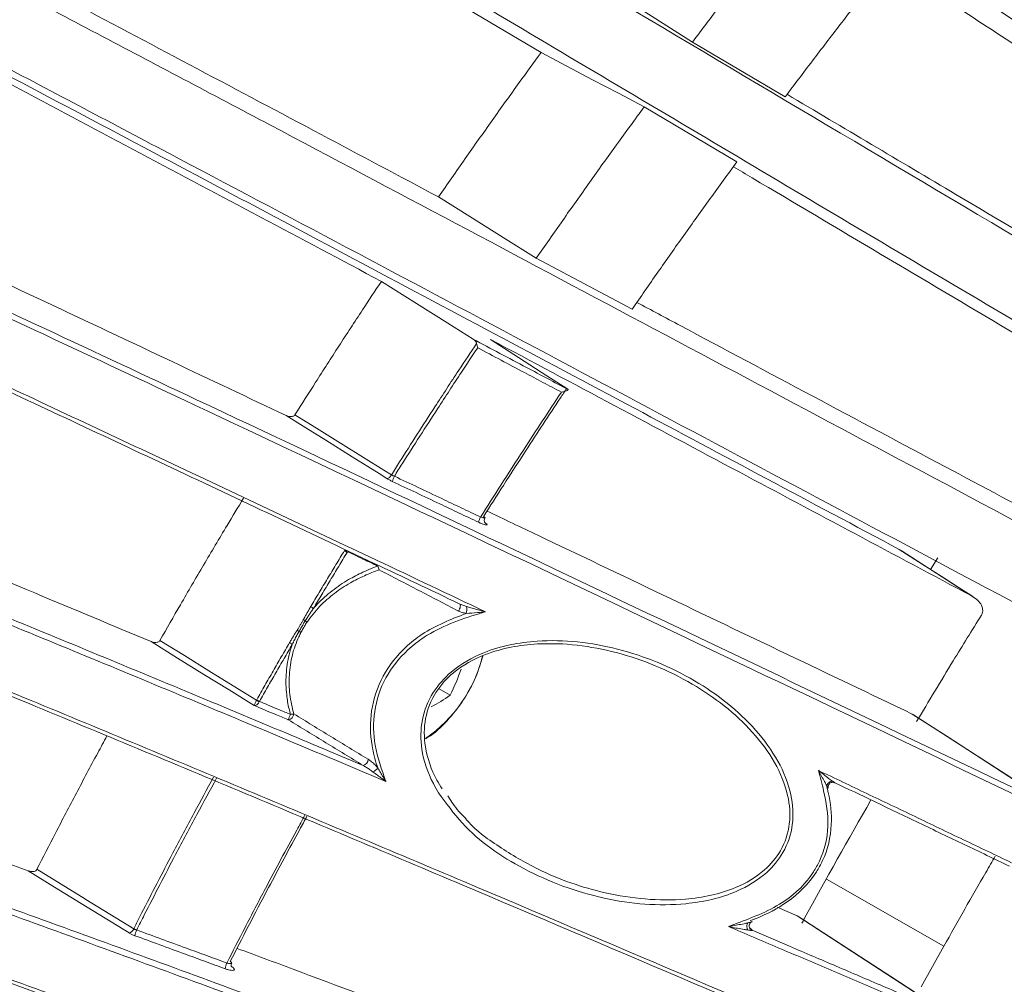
# Model space of a CAD drawing. Header units: millimetres. Extents: x 0 to 1118, y 0 to 864.
# Tile 64 of 256: x 346 to 356, y 162 to 172. Entities that reach past the tile are written whole.
import ezdxf

# ---------------------------------------------------------------- set-up
doc = ezdxf.new("R2010")
doc.units = ezdxf.units.MM

msp = doc.modelspace()

# ---------------------------------------------------------------- linework, layer by layer
at = {"color": 7, "linetype": 'Continuous', "lineweight": 15}
for p, q in [((353.689, 171.319), (352.733, 171.886)), ((352.235, 171.217), (353.192, 170.649)), ((352.11, 169.128), (351.12, 169.654)), ((354.869, 166.649), (354.887, 166.636)), ((355.636, 166.158), (354.888, 166.638)), ((355.192, 166.443), (355.266, 166.563)), ((350.232, 165.146), (350.119, 165.211)), ((355.002, 164.951), (355.014, 164.943)), ((349.485, 164.395), (349.478, 164.415)), ((350.257, 164.03), (350.209, 164.107)), ((353.814, 162.868), (353.607, 162.957)), ((353.814, 162.868), (353.83, 162.858)), ((355.328, 162.554), (355.096, 162.134))]:
    msp.add_line(p, q, dxfattribs=at)
at = {"color": 9, "linetype": 'Continuous', "lineweight": 15}
msp.add_line((355.328, 162.554), (354.118, 163.247), dxfattribs=at)
at = {"color": 7, "linetype": 'Continuous', "lineweight": 15, "flags": 128}
for points in [[(351.723, 172.525), (352.051, 172.318), (352.392, 172.102), (352.733, 171.886)], [(352.235, 171.217), (351.969, 171.357), (351.702, 171.497), (351.436, 171.637), (351.17, 171.777)], [(350.113, 170.288), (350.435, 170.085), (350.778, 169.869), (351.12, 169.654)], [(350.471, 168.82), (350.207, 168.986), (349.885, 169.188), (349.522, 169.416)], [(351.435, 168.311), (351.231, 168.442), (350.939, 168.63), (350.647, 168.817)], [(349.577, 167.383), (349.498, 167.432), (349.222, 167.604), (348.947, 167.776), (348.743, 167.904), (348.538, 168.031)], [(348.63, 168.039), (348.879, 167.884), (349.128, 167.729), (349.337, 167.598), (349.546, 167.468), (349.625, 167.418)], [(355.617, 166.169), (355.477, 166.259), (355.338, 166.348), (355.104, 166.499), (354.869, 166.649)], [(350.326, 166.089), (350.332, 166.085), (350.336, 166.078), (350.338, 166.069), (350.337, 166.059), (350.335, 166.047), (350.33, 166.036), (350.324, 166.024), (350.317, 166.014)], [(348.21, 165.038), (347.95, 165.199), (347.69, 165.36), (347.417, 165.529), (347.144, 165.698)], [(347.236, 165.71), (347.488, 165.554), (347.74, 165.397), (347.992, 165.241), (348.232, 165.093)], [(356.426, 164.03), (356.07, 164.261), (355.714, 164.491), (355.358, 164.721), (355.002, 164.951)], [(356.432, 164.028), (355.971, 164.326), (355.015, 164.944)], [(346.918, 162.691), (346.67, 162.843), (346.423, 162.996), (346.149, 163.164), (345.875, 163.332)], [(345.966, 163.348), (346.216, 163.194), (346.466, 163.041), (346.47, 163.038), (346.717, 162.886), (346.965, 162.734)], [(355.232, 161.945), (354.878, 162.176), (354.523, 162.407), (354.168, 162.638), (353.814, 162.868)], [(355.24, 161.943), (354.78, 162.242), (353.831, 162.859)]]:
    msp.add_lwpolyline(points, dxfattribs=at)
at = {"color": 7, "linetype": 'Continuous', "lineweight": 15}
for centre, radius, start, end in [((349.574, 167.437), 0.0547, 273.1671, 339.6934), ((349.824, 167.31), 0.192, 150.4222, 167.8424), ((350.729, 166.882), 0.21, 150.7263, 166.6753), ((349.294, 166.836), 0.251, 232.5219, 240.1287), ((349.259, 166.838), 0.229, 239.6047, 247.8124), ((348.851, 166.235), 0.679, 17.4816, 20.9794), ((348.935, 166.245), 0.234, 232.7287, 240.879), ((350.304, 166.032), 0.101, 334.9323, 16.3014), ((348.851, 166.11), 0.229, 234.1608, 239.8702), ((348.609, 165.726), 0.225, 49.8785, 55.775), ((348.779, 165.973), 0.201, 231.1194, 237.6428), ((348.575, 165.623), 0.205, 55.4324, 61.7695), ((348.71, 165.867), 0.225, 232.8669, 241.3615), ((348.228, 166.149), 2.241, 333.4074, 340.8166), ((348.373, 165.335), 0.28, 239.7916, 246.5285), ((348.361, 165.267), 0.211, 233.0948, 242.1317), ((349.229, 166.538), 1.716, 298.0387, 305.7713), ((348.548, 164.958), 0.0693, 282.7595, 355.3115), ((348.803, 164.838), 0.245, 153.7427, 167.8494), ((348.622, 164.801), 0.15, 91.8535, 104.9373), ((349.317, 164.488), 0.0697, 283.0144, 356.2687), ((349.334, 164.516), 0.193, 302.0808, 321.0846), ((346.904, 162.753), 0.0638, 282.4739, 341.9263), ((347.263, 162.607), 0.291, 156.7397, 168.9776), ((348.234, 162.251), 0.334, 157.0056, 167.6617)]:
    msp.add_arc(centre, radius, start, end, dxfattribs=at)
at = {"color": 9, "linetype": 'Continuous', "lineweight": 15}
msp.add_arc((349.136, 165.913), 1.478, 304.6596, 345.6729, dxfattribs=at)
at = {"color": 7, "linetype": 'Continuous', "lineweight": 15}
for points, knots in [([(366.721, 167.577), (366.248, 167.932), (365.3, 168.643), (363.38, 170.066), (360.968, 171.838), (358.065, 173.957), (356.139, 175.366), (355.176, 176.071)], [0, 0, 0, 0, 0.125481, 0.251115, 0.502075, 0.751039, 1, 1, 1, 1]), ([(351.847, 175.79), (353.028, 175.009), (355.391, 173.446), (358.944, 171.108), (361.89, 169.164), (364.226, 167.615), (365.381, 166.843), (365.959, 166.456)], [0, 0, 0, 0, 0.251031, 0.502022, 0.750741, 0.875289, 1, 1, 1, 1]), ([(365.551, 165.829), (364.935, 166.24), (363.703, 167.063), (361.209, 168.715), (358.086, 170.772), (354.341, 173.236), (351.869, 174.873), (350.633, 175.691)], [0, 0, 0, 0, 0.125506, 0.251237, 0.502203, 0.751053, 1, 1, 1, 1]), ([(346.83, 175.36), (347.57, 174.919), (349.052, 174.038), (352.049, 172.258), (355.816, 170.025), (359.588, 167.789), (362.596, 166.003), (364.086, 165.118), (364.831, 164.674)], [0, 0, 0, 0, 0.124633, 0.249464, 0.499796, 0.749703, 0.874753, 1, 1, 1, 1]), ([(364.447, 164.03), (363.759, 164.439), (362.38, 165.259), (359.593, 166.913), (356.613, 168.679), (353.45, 170.554), (350.81, 172.121), (348.176, 173.685), (346.441, 174.718), (345.572, 175.235)], [0, 0, 0, 0, 0.110162, 0.220542, 0.441785, 0.581092, 0.720433, 0.86007, 1, 1, 1, 1]), ([(341.36, 174.711), (341.929, 174.415), (343.069, 173.822), (344.818, 172.906), (346.585, 171.975), (349.05, 170.673), (352.215, 168.992), (356.074, 166.937), (359.29, 165.223), (361.858, 163.859), (363.135, 163.184), (363.774, 162.847)], [0, 0, 0, 0, 0.078686, 0.15762, 0.237084, 0.316658, 0.48739, 0.658338, 0.829041, 0.914467, 1, 1, 1, 1]), ([(340.037, 174.5), (340.205, 174.413), (341.339, 173.823), (343.447, 172.715), (346.351, 171.181), (349.237, 169.65), (352.078, 168.137), (353.958, 167.135), (354.869, 166.649)], [0, 0, 0, 0, 0.034923, 0.236571, 0.429597, 0.623058, 0.817112, 1, 1, 1, 1]), ([(363.416, 162.189), (362.705, 162.565), (361.282, 163.317), (358.414, 164.843), (355.025, 166.649), (351.121, 168.728), (348.041, 170.362), (345.584, 171.659), (343.742, 172.627), (341.91, 173.585), (340.715, 174.204), (340.117, 174.514)], [0, 0, 0, 0, 0.0913084, 0.1827878, 0.3660622, 0.5233231, 0.680743, 0.7601147, 0.8396087, 0.9196528, 1, 1, 1, 1]), ([(347.305, 174.071), (347.376, 174.029), (347.857, 173.743), (348.742, 173.217), (349.96, 172.495), (350.766, 172.016), (351.17, 171.777)], [0, 0, 0, 0, 0.055412, 0.37557, 0.687759, 1, 1, 1, 1]), ([(356.359, 163.977), (354.897, 164.675), (351.974, 166.071), (348.013, 167.947), (344.486, 169.594), (341.963, 170.75), (340.026, 171.62), (338.665, 172.222), (337.329, 172.803), (336.477, 173.161), (336.05, 173.341)], [0, 0, 0, 0, 0.2115026, 0.423133, 0.5736118, 0.7247467, 0.7936845, 0.8628058, 0.9312333, 1, 1, 1, 1]), ([(336.053, 173.402), (336.476, 173.224), (337.322, 172.868), (338.656, 172.289), (340.025, 171.684), (341.967, 170.812), (344.497, 169.653), (348.026, 168.006), (351.993, 166.126), (354.918, 164.729), (356.381, 164.03)], [0, 0, 0, 0, 0.0680737, 0.1361652, 0.2058349, 0.2755153, 0.4259094, 0.5771365, 0.7884242, 1, 1, 1, 1]), ([(353.914, 173.408), (353.814, 173.282), (353.614, 173.03), (353.317, 172.65), (353.023, 172.269), (352.83, 172.013), (352.733, 171.886)], [0, 0, 0, 0, 0.250574, 0.501148, 0.750556, 1, 1, 1, 1]), ([(350.326, 166.089), (350.034, 166.228), (349.045, 166.697), (347.364, 167.49), (345.281, 168.465), (343.205, 169.426), (341.427, 170.237), (339.918, 170.915), (338.673, 171.468), (337.412, 172.017), (336.173, 172.546), (335.383, 172.872), (334.988, 173.035)], [0, 0, 0, 0, 0.055415, 0.186995, 0.318564, 0.450972, 0.583352, 0.66092, 0.745019, 0.829104, 0.914564, 1, 1, 1, 1]), ([(335.031, 173.063), (335.418, 172.903), (336.193, 172.583), (337.421, 172.059), (338.685, 171.508), (339.943, 170.95), (341.452, 170.271), (343.218, 169.465), (345.287, 168.507), (347.373, 167.531), (349.146, 166.694), (350.221, 166.184), (350.596, 166.006)], [0, 0, 0, 0, 0.0826057, 0.1652327, 0.2494083, 0.3335976, 0.4099623, 0.5394349, 0.6689351, 0.7994678, 0.9300127, 1, 1, 1, 1]), ([(354.834, 172.801), (354.737, 172.679), (354.544, 172.434), (354.256, 172.064), (353.971, 171.692), (353.783, 171.443), (353.689, 171.319)], [0, 0, 0, 0, 0.2502115, 0.500423, 0.7501936, 1, 1, 1, 1]), ([(354.763, 172.711), (355.278, 172.372), (356.421, 171.619), (357.739, 170.751), (358.54, 170.223), (358.716, 170.107)], [0, 0, 0, 0, 0.390939, 0.866453, 1, 1, 1, 1]), ([(350.113, 170.288), (349.708, 170.502), (348.878, 170.944), (347.623, 171.609), (346.7, 172.099), (346.203, 172.361), (346.13, 172.4)], [0, 0, 0, 0, 0.303809, 0.62418, 0.944806, 1, 1, 1, 1]), ([(344.553, 172.053), (344.965, 171.835), (345.789, 171.399), (347.031, 170.741), (348.275, 170.08), (349.106, 169.637), (349.522, 169.416)], [0, 0, 0, 0, 0.249766, 0.49965, 0.749796, 1, 1, 1, 1]), ([(350.113, 170.288), (350.204, 170.419), (350.387, 170.683), (350.665, 171.077), (350.925, 171.441), (351.095, 171.674), (351.17, 171.777)], [0, 0, 0, 0, 0.263856, 0.527711, 0.791567, 1, 1, 1, 1]), ([(357.85, 168.892), (357.492, 169.105), (356.693, 169.578), (355.313, 170.397), (354.291, 171.002), (353.71, 171.347)], [0, 0, 0, 0, 0.259569, 0.579019, 1, 1, 1, 1]), ([(352.235, 171.217), (352.14, 171.087), (351.95, 170.827), (351.67, 170.437), (351.393, 170.046), (351.211, 169.784), (351.12, 169.654)], [0, 0, 0, 0, 0.250992, 0.501983, 0.750974, 1, 1, 1, 1]), ([(331.644, 171.06), (332.042, 170.95), (332.842, 170.728), (334.178, 170.307), (335.593, 169.832), (337.081, 169.304), (338.619, 168.736), (340.336, 168.082), (342.222, 167.342), (344.275, 166.517), (346.343, 165.669), (348.031, 164.967), (349.028, 164.548), (349.333, 164.42)], [0, 0, 0, 0, 0.081835, 0.164684, 0.248978, 0.333894, 0.420273, 0.506992, 0.617388, 0.728112, 0.839522, 0.951067, 1, 1, 1, 1]), ([(349.568, 164.256), (349.179, 164.419), (348.103, 164.872), (346.341, 165.605), (344.28, 166.449), (342.224, 167.277), (340.342, 168.015), (338.643, 168.663), (337.12, 169.226), (335.622, 169.759), (334.196, 170.239), (332.852, 170.663), (332.054, 170.884), (331.653, 170.995)], [0, 0, 0, 0, 0.061892, 0.171134, 0.280367, 0.390323, 0.500257, 0.583856, 0.667438, 0.752634, 0.837796, 0.918438, 1, 1, 1, 1]), ([(353.192, 170.649), (353.1, 170.523), (352.916, 170.27), (352.644, 169.891), (352.375, 169.51), (352.198, 169.255), (352.11, 169.128)], [0, 0, 0, 0, 0.250628, 0.501256, 0.75061, 1, 1, 1, 1]), ([(353.156, 170.599), (353.221, 170.561), (354.169, 169.999), (355.559, 169.174), (356.883, 168.389), (357.325, 168.128)], [0, 0, 0, 0, 0.04688, 0.682291, 1, 1, 1, 1]), ([(354.838, 161.279), (353.347, 161.916), (351.108, 162.872), (348.123, 164.13), (345.812, 165.091), (343.431, 166.064), (340.98, 167.042), (338.538, 167.983), (336.54, 168.718), (334.993, 169.257), (333.864, 169.634), (332.773, 169.977), (331.897, 170.233), (331.405, 170.364), (331.236, 170.409)], [0, 0, 0, 0, 0.181875, 0.272893, 0.363978, 0.463859, 0.564004, 0.665461, 0.767724, 0.818325, 0.869154, 0.920864, 0.97297, 1, 1, 1, 1]), ([(331.298, 170.431), (331.462, 170.388), (331.938, 170.261), (332.788, 170.012), (333.863, 169.674), (334.999, 169.296), (336.539, 168.758), (338.511, 168.034), (340.928, 167.103), (343.4, 166.118), (345.811, 165.132), (348.138, 164.164), (351.123, 162.907), (353.362, 161.951), (354.856, 161.314)], [0, 0, 0, 0, 0.026285, 0.076683, 0.127476, 0.179295, 0.231383, 0.330699, 0.430928, 0.533005, 0.635425, 0.726438, 0.817533, 1, 1, 1, 1]), ([(348.538, 168.031), (348.146, 168.217), (347.317, 168.61), (346.052, 169.205), (345.079, 169.662), (344.544, 169.912), (344.443, 169.959)], [0, 0, 0, 0, 0.286645, 0.606301, 0.926285, 1, 1, 1, 1]), ([(348.63, 168.039), (348.701, 168.151), (348.851, 168.388), (349.083, 168.749), (349.31, 169.096), (349.457, 169.318), (349.522, 169.416)], [0, 0, 0, 0, 0.242409, 0.51364, 0.784871, 1, 1, 1, 1]), ([(356.503, 166.885), (356.117, 167.091), (354.818, 167.782), (353.37, 168.554), (352.308, 169.119), (352.159, 169.199)], [0, 0, 0, 0, 0.266619, 0.897208, 1, 1, 1, 1]), ([(349.625, 167.418), (349.653, 167.463), (349.802, 167.698), (350.033, 168.059), (350.299, 168.466), (350.444, 168.683), (350.505, 168.775)], [0, 0, 0, 0, 0.0985858, 0.5166135, 0.7950922, 1, 1, 1, 1]), ([(350.471, 168.82), (350.563, 168.771), (350.746, 168.673), (351.001, 168.538), (351.236, 168.413), (351.379, 168.337), (351.45, 168.299)], [0, 0, 0, 0, 0.280895, 0.561793, 0.780896, 1, 1, 1, 1]), ([(350.505, 168.775), (350.504, 168.779), (350.502, 168.786), (350.495, 168.797), (350.486, 168.808), (350.478, 168.815), (350.472, 168.819), (350.471, 168.82)], [0, 0, 0, 0, 0.191508, 0.389157, 0.655791, 0.929886, 1, 1, 1, 1]), ([(350.505, 168.775), (350.506, 168.771), (350.508, 168.764), (350.511, 168.752), (350.513, 168.742), (350.515, 168.735), (350.516, 168.732), (350.516, 168.731)], [0, 0, 0, 0, 0.269909, 0.547359, 0.764589, 0.984546, 1, 1, 1, 1]), ([(350.647, 168.817), (351.503, 168.361), (353.159, 167.479), (354.816, 166.596), (355.617, 166.169)], [0, 0, 0, 0, 0.5167887, 1, 1, 1, 1]), ([(350.516, 168.731), (350.46, 168.647), (350.321, 168.438), (350.061, 168.039), (349.83, 167.681), (349.683, 167.448), (349.656, 167.405)], [0, 0, 0, 0, 0.191057, 0.475928, 0.903548, 1, 1, 1, 1]), ([(351.38, 168.272), (351.317, 168.306), (351.19, 168.373), (350.982, 168.484), (350.757, 168.603), (350.597, 168.689), (350.516, 168.731)], [0, 0, 0, 0, 0.220614, 0.441228, 0.720613, 1, 1, 1, 1]), ([(350.546, 166.984), (350.615, 167.094), (350.761, 167.324), (350.974, 167.654), (351.183, 167.974), (351.314, 168.173), (351.38, 168.272)], [0, 0, 0, 0, 0.253787, 0.534938, 0.767459, 1, 1, 1, 1]), ([(351.435, 168.311), (351.413, 168.278), (351.272, 168.066), (351.054, 167.733), (350.789, 167.324), (350.644, 167.095), (350.576, 166.987)], [0, 0, 0, 0, 0.074003, 0.483379, 0.7561, 1, 1, 1, 1]), ([(351.45, 168.299), (351.45, 168.298), (351.45, 168.297), (351.444, 168.293), (351.431, 168.287), (351.409, 168.28), (351.391, 168.275), (351.381, 168.272), (351.38, 168.272)], [0, 0, 0, 0, 0.126423, 0.252317, 0.427982, 0.680902, 0.992912, 1, 1, 1, 1]), ([(351.45, 168.299), (351.45, 168.3), (351.449, 168.301), (351.447, 168.303), (351.443, 168.306), (351.439, 168.308), (351.436, 168.31), (351.435, 168.311)], [0, 0, 0, 0, 0.217105, 0.440527, 0.657625, 0.880981, 1, 1, 1, 1]), ([(348.538, 168.031), (348.551, 168.027), (348.571, 168.019), (348.598, 168.02), (348.615, 168.025), (348.625, 168.032), (348.629, 168.038), (348.63, 168.039)], [0, 0, 0, 0, 0.406208, 0.637203, 0.807814, 0.931524, 1, 1, 1, 1]), ([(329.544, 167.671), (329.832, 167.63), (330.416, 167.547), (331.386, 167.361), (332.423, 167.134), (333.57, 166.853), (334.826, 166.517), (336.184, 166.128), (337.826, 165.63), (339.755, 165.012), (342.221, 164.181), (344.72, 163.301), (347.243, 162.386), (350.284, 161.261), (352.565, 160.397), (354.086, 159.82)], [0, 0, 0, 0, 0.046084, 0.093122, 0.140171, 0.188085, 0.243325, 0.298863, 0.355118, 0.441551, 0.528012, 0.645128, 0.733695, 0.822353, 1, 1, 1, 1]), ([(354.065, 159.763), (352.548, 160.338), (350.271, 161.2), (347.23, 162.325), (344.749, 163.225), (342.069, 164.169), (339.671, 164.974), (337.76, 165.584), (336.322, 166.023), (334.902, 166.433), (333.609, 166.779), (332.454, 167.063), (331.429, 167.289), (330.447, 167.478), (329.851, 167.563), (329.552, 167.606)], [0, 0, 0, 0, 0.177421, 0.266237, 0.355129, 0.467269, 0.579877, 0.637387, 0.695058, 0.753377, 0.812008, 0.858343, 0.904669, 0.952339, 1, 1, 1, 1]), ([(347.144, 165.698), (346.744, 165.866), (345.897, 166.22), (344.605, 166.756), (343.612, 167.165), (343.067, 167.387), (342.966, 167.428)], [0, 0, 0, 0, 0.286861, 0.606899, 0.927343, 1, 1, 1, 1]), ([(349.656, 167.405), (349.654, 167.406), (349.648, 167.408), (349.64, 167.412), (349.632, 167.415), (349.627, 167.417), (349.625, 167.418)], [0, 0, 0, 0, 0.2452146, 0.497637, 0.7450762, 1, 1, 1, 1]), ([(349.577, 167.383), (349.577, 167.383), (349.581, 167.38), (349.59, 167.374), (349.604, 167.367), (349.62, 167.359), (349.63, 167.354), (349.635, 167.351)], [0, 0, 0, 0, 0.016287, 0.256029, 0.502748, 0.74766, 1, 1, 1, 1]), ([(350.525, 166.93), (350.458, 166.962), (350.324, 167.025), (350.109, 167.127), (349.88, 167.236), (349.717, 167.312), (349.635, 167.351)], [0, 0, 0, 0, 0.225335, 0.45067, 0.725334, 1, 1, 1, 1]), ([(349.656, 167.405), (349.738, 167.367), (349.901, 167.29), (350.13, 167.181), (350.345, 167.079), (350.479, 167.016), (350.546, 166.984)], [0, 0, 0, 0, 0.274668, 0.549338, 0.774668, 1, 1, 1, 1]), ([(347.236, 165.71), (347.306, 165.833), (347.455, 166.093), (347.686, 166.489), (347.903, 166.855), (348.042, 167.084), (348.098, 167.178)], [0, 0, 0, 0, 0.250919, 0.529324, 0.80773, 1, 1, 1, 1]), ([(329.203, 167.027), (329.581, 166.974), (330.342, 166.869), (331.742, 166.586), (333.194, 166.239), (334.662, 165.846), (336.004, 165.46), (337.623, 164.968), (339.526, 164.358), (341.961, 163.538), (344.439, 162.666), (346.948, 161.756), (349.989, 160.631), (352.268, 159.767), (353.789, 159.19)], [0, 0, 0, 0, 0.060538, 0.121999, 0.197165, 0.25166, 0.306442, 0.361559, 0.446381, 0.531597, 0.646751, 0.734904, 0.823151, 1, 1, 1, 1]), ([(355.002, 164.951), (354.573, 165.156), (353.285, 165.771), (351.821, 166.47), (350.788, 166.962), (350.613, 167.045)], [0, 0, 0, 0, 0.293456, 0.88037, 1, 1, 1, 1]), ([(353.775, 159.158), (352.257, 159.733), (349.979, 160.598), (346.937, 161.723), (344.463, 162.62), (341.8, 163.557), (339.425, 164.354), (337.531, 164.958), (336.107, 165.393), (334.699, 165.799), (333.395, 166.149), (332.201, 166.442), (331.118, 166.68), (330.08, 166.876), (329.455, 166.96), (329.142, 167.002)], [0, 0, 0, 0, 0.176166, 0.264365, 0.352643, 0.462944, 0.573706, 0.630259, 0.686968, 0.744299, 0.801929, 0.850496, 0.899375, 0.949434, 1, 1, 1, 1]), ([(350.583, 166.932), (350.589, 166.927), (350.603, 166.918), (350.613, 166.908), (350.613, 166.902), (350.603, 166.901), (350.583, 166.906), (350.557, 166.915), (350.536, 166.925), (350.526, 166.93), (350.525, 166.93)], [0, 0, 0, 0, 0.141559, 0.283141, 0.424194, 0.564779, 0.705367, 0.846418, 0.988193, 1, 1, 1, 1]), ([(350.576, 166.987), (350.579, 166.985), (350.587, 166.981), (350.592, 166.977), (350.592, 166.975), (350.591, 166.975)], [0, 0, 0, 0, 0.363217, 0.724618, 1, 1, 1, 1]), ([(350.594, 166.922), (350.594, 166.922), (350.594, 166.922), (350.592, 166.925), (350.587, 166.932), (350.584, 166.945), (350.585, 166.961), (350.59, 166.97), (350.592, 166.974)], [0, 0, 0, 0, 0.0692, 0.188279, 0.329595, 0.549278, 0.794828, 1, 1, 1, 1]), ([(348.793, 166.059), (348.821, 166.107), (348.879, 166.204), (348.966, 166.348), (349.053, 166.493), (349.111, 166.589), (349.141, 166.637)], [0, 0, 0, 0, 0.249988, 0.499981, 0.749988, 1, 1, 1, 1]), ([(349.168, 166.619), (349.139, 166.571), (349.081, 166.474), (348.994, 166.33), (348.907, 166.185), (348.849, 166.089), (348.821, 166.04)], [0, 0, 0, 0, 0.249988, 0.499981, 0.749988, 1, 1, 1, 1]), ([(349.141, 166.637), (349.141, 166.637), (349.141, 166.638), (349.142, 166.639), (349.143, 166.64), (349.143, 166.64), (349.143, 166.641)], [0, 0, 0, 0, 0.248192, 0.497061, 0.74813, 1, 1, 1, 1]), ([(349.172, 166.626), (349.172, 166.626), (349.172, 166.624), (349.171, 166.622), (349.17, 166.621), (349.169, 166.619), (349.168, 166.619)], [0, 0, 0, 0, 0.249285, 0.498858, 0.749288, 1, 1, 1, 1]), ([(349.485, 166.478), (349.468, 166.486), (349.426, 166.506), (349.35, 166.542), (349.262, 166.584), (349.201, 166.613), (349.172, 166.626)], [0, 0, 0, 0, 0.157043, 0.409075, 0.729888, 1, 1, 1, 1]), ([(349.498, 166.439), (349.448, 166.42), (349.346, 166.381), (349.19, 166.301), (349.033, 166.198), (348.907, 166.087), (348.815, 165.984), (348.774, 165.926), (348.754, 165.897)], [0, 0, 0, 0, 0.172522, 0.346455, 0.557061, 0.771772, 0.885445, 1, 1, 1, 1]), ([(348.821, 166.04), (348.835, 166.056), (348.893, 166.122), (349.011, 166.226), (349.17, 166.334), (349.316, 166.409), (349.418, 166.453), (349.47, 166.473), (349.485, 166.478)], [0, 0, 0, 0, 0.078816, 0.330367, 0.587168, 0.792666, 0.941446, 1, 1, 1, 1]), ([(350.317, 166.014), (350.248, 166.05), (350.112, 166.121), (349.907, 166.227), (349.703, 166.333), (349.566, 166.404), (349.498, 166.439)], [0, 0, 0, 0, 0.25, 0.5, 0.75, 1, 1, 1, 1]), ([(355.717, 165.972), (355.721, 165.981), (355.73, 166), (355.73, 166.036), (355.716, 166.08), (355.679, 166.13), (355.639, 166.155), (355.617, 166.169)], [0, 0, 0, 0, 0.127254, 0.25399, 0.430237, 0.684903, 1, 1, 1, 1]), ([(348.716, 165.924), (348.723, 165.935), (348.735, 165.958), (348.754, 165.992), (348.773, 166.025), (348.786, 166.048), (348.793, 166.059)], [0, 0, 0, 0, 0.250032, 0.500067, 0.750014, 1, 1, 1, 1]), ([(348.821, 166.04), (348.813, 166.03), (348.798, 166.009), (348.777, 165.977), (348.756, 165.944), (348.742, 165.922), (348.735, 165.911)], [0, 0, 0, 0, 0.248733, 0.497578, 0.748756, 1, 1, 1, 1]), ([(350.596, 166.006), (350.574, 166), (350.355, 165.933), (350.066, 165.831), (349.75, 165.584), (349.548, 165.334), (349.433, 164.984), (349.442, 164.611), (349.525, 164.378), (349.568, 164.256)], [0, 0, 0, 0, 0.02846, 0.285882, 0.374696, 0.529955, 0.685676, 0.834653, 1, 1, 1, 1]), ([(350.396, 165.989), (350.382, 165.992), (350.354, 165.998), (350.329, 166.009), (350.317, 166.014)], [0, 0, 0, 0, 0.4945229, 1, 1, 1, 1]), ([(350.326, 166.089), (350.338, 166.083), (350.363, 166.072), (350.388, 166.064), (350.401, 166.06)], [0, 0, 0, 0, 0.497756, 1, 1, 1, 1]), ([(350.596, 166.006), (350.595, 166.006), (350.568, 166.003), (350.501, 165.996), (350.435, 165.992), (350.396, 165.989)], [0, 0, 0, 0, 0.00583, 0.405611, 1, 1, 1, 1]), ([(350.401, 166.06), (350.42, 166.054), (350.458, 166.043), (350.51, 166.029), (350.555, 166.017), (350.582, 166.01), (350.595, 166.006), (350.596, 166.006)], [0, 0, 0, 0, 0.296008, 0.594523, 0.794236, 0.994157, 1, 1, 1, 1]), ([(348.653, 165.817), (348.659, 165.825), (348.669, 165.843), (348.685, 165.87), (348.701, 165.897), (348.711, 165.915), (348.716, 165.924)], [0, 0, 0, 0, 0.249913, 0.49986, 0.749913, 1, 1, 1, 1]), ([(348.735, 165.911), (348.731, 165.904), (348.723, 165.891), (348.71, 165.869), (348.698, 165.848), (348.685, 165.826), (348.676, 165.811), (348.672, 165.803)], [0, 0, 0, 0, 0.195299, 0.390611, 0.585961, 0.781326, 1, 1, 1, 1]), ([(348.754, 165.897), (348.749, 165.891), (348.74, 165.877), (348.727, 165.856), (348.715, 165.835), (348.703, 165.814), (348.695, 165.799), (348.691, 165.792)], [0, 0, 0, 0, 0.19879, 0.397672, 0.596847, 0.796125, 1, 1, 1, 1]), ([(349.478, 164.415), (349.478, 164.415), (349.455, 164.484), (349.408, 164.67), (349.401, 164.991), (349.52, 165.351), (349.726, 165.609), (350.013, 165.839), (350.239, 165.927), (350.396, 165.989)], [0, 0, 0, 0, 0.000007, 0.107311, 0.284109, 0.469272, 0.653636, 0.758823, 1, 1, 1, 1]), ([(355.717, 165.972), (355.619, 165.815), (355.393, 165.449), (355.173, 165.082), (355.047, 164.872)], [0, 0, 0, 0, 0.430159, 1, 1, 1, 1]), ([(348.691, 165.792), (348.684, 165.777), (348.647, 165.703), (348.596, 165.559), (348.566, 165.357), (348.571, 165.151), (348.601, 165.019), (348.617, 164.952)], [0, 0, 0, 0, 0.054477, 0.287107, 0.527987, 0.760918, 1, 1, 1, 1]), ([(348.575, 165.688), (348.581, 165.699), (348.594, 165.721), (348.613, 165.753), (348.633, 165.785), (348.647, 165.806), (348.653, 165.817)], [0, 0, 0, 0, 0.249939, 0.499934, 0.749967, 1, 1, 1, 1]), ([(348.672, 165.803), (348.664, 165.789), (348.648, 165.761), (348.629, 165.724), (348.614, 165.694), (348.606, 165.678), (348.602, 165.67)], [0, 0, 0, 0, 0.325521, 0.651189, 0.825573, 1, 1, 1, 1]), ([(347.144, 165.698), (347.157, 165.694), (347.177, 165.688), (347.205, 165.69), (347.221, 165.695), (347.231, 165.703), (347.234, 165.708), (347.236, 165.71)], [0, 0, 0, 0, 0.408636, 0.637369, 0.807423, 0.930213, 1, 1, 1, 1]), ([(348.235, 165.098), (348.263, 165.148), (348.319, 165.246), (348.404, 165.394), (348.489, 165.541), (348.546, 165.639), (348.575, 165.688)], [0, 0, 0, 0, 0.249988, 0.499981, 0.749988, 1, 1, 1, 1]), ([(350.111, 164.139), (350.093, 164.17), (350.012, 164.31), (349.925, 164.562), (349.926, 164.893), (350.038, 165.174), (350.258, 165.421), (350.624, 165.628), (351.219, 165.744), (351.98, 165.656), (352.761, 165.335), (353.313, 164.904), (353.626, 164.477), (353.762, 164.142), (353.784, 163.809), (353.69, 163.525), (353.488, 163.282), (353.147, 163.077), (352.568, 162.95), (351.799, 163.016), (351.004, 163.31), (350.421, 163.711), (350.19, 164.031), (350.111, 164.139)], [0, 0, 0, 0, 0.0105794, 0.0475929, 0.0773421, 0.1072119, 0.1348226, 0.172831, 0.2271232, 0.3072762, 0.3904005, 0.4690205, 0.5074788, 0.543983, 0.5738088, 0.6038332, 0.6299143, 0.6652302, 0.7175806, 0.7990832, 0.8843073, 0.9609236, 1, 1, 1, 1]), ([(350.391, 163.872), (350.391, 163.872), (350.484, 163.756), (350.739, 163.575), (351.209, 163.293), (351.858, 163.07), (352.564, 163), (353.132, 163.115), (353.465, 163.309), (353.663, 163.542), (353.753, 163.816), (353.728, 164.138), (353.591, 164.463), (353.28, 164.879), (352.735, 165.3), (351.968, 165.618), (351.222, 165.712), (350.64, 165.608), (350.282, 165.412), (350.067, 165.177), (349.96, 164.907), (349.962, 164.586), (350.049, 164.343), (350.13, 164.208), (350.148, 164.178)], [0, 0, 0, 0, 0.000021, 0.046473, 0.09447, 0.169957, 0.255322, 0.309821, 0.346292, 0.373053, 0.403799, 0.434474, 0.472286, 0.512363, 0.594684, 0.681875, 0.765764, 0.82224, 0.861464, 0.889769, 0.920304, 0.950807, 0.989025, 1, 1, 1, 1]), ([(348.602, 165.67), (348.574, 165.621), (348.517, 165.523), (348.432, 165.376), (348.347, 165.228), (348.291, 165.13), (348.263, 165.081)], [0, 0, 0, 0, 0.249988, 0.499981, 0.749988, 1, 1, 1, 1]), ([(348.583, 164.947), (348.578, 164.966), (348.561, 165.032), (348.538, 165.17), (348.533, 165.358), (348.558, 165.533), (348.591, 165.635), (348.602, 165.67)], [0, 0, 0, 0, 0.080518, 0.280409, 0.567396, 0.847903, 1, 1, 1, 1]), ([(349.977, 164.696), (349.986, 164.701), (350.065, 164.742), (350.205, 164.878), (350.376, 165.094), (350.504, 165.328), (350.547, 165.481), (350.566, 165.547)], [0, 0, 0, 0, 0.034247, 0.290194, 0.546357, 0.802184, 1, 1, 1, 1]), ([(348.21, 165.038), (348.21, 165.038), (348.21, 165.039), (348.211, 165.042), (348.214, 165.05), (348.219, 165.063), (348.225, 165.077), (348.23, 165.088), (348.232, 165.093)], [0, 0, 0, 0, 0.022333, 0.162185, 0.396964, 0.610705, 0.808927, 1, 1, 1, 1]), ([(348.261, 165.078), (348.258, 165.073), (348.253, 165.063), (348.242, 165.051), (348.23, 165.042), (348.219, 165.038), (348.213, 165.037), (348.21, 165.038), (348.21, 165.038)], [0, 0, 0, 0, 0.191081, 0.389302, 0.603036, 0.837811, 0.977671, 1, 1, 1, 1]), ([(348.232, 165.093), (348.232, 165.093), (348.232, 165.094), (348.233, 165.096), (348.234, 165.097), (348.234, 165.098), (348.235, 165.098)], [0, 0, 0, 0, 0.24959, 0.499344, 0.74959, 1, 1, 1, 1]), ([(348.263, 165.081), (348.263, 165.08), (348.262, 165.08), (348.262, 165.079), (348.261, 165.079), (348.261, 165.078), (348.261, 165.078)], [0, 0, 0, 0, 0.248897, 0.498221, 0.748879, 1, 1, 1, 1]), ([(348.263, 165.081), (348.29, 165.069), (348.35, 165.044), (348.438, 165.007), (348.517, 164.974), (348.564, 164.955), (348.583, 164.947)], [0, 0, 0, 0, 0.256751, 0.565663, 0.820373, 1, 1, 1, 1]), ([(348.563, 164.89), (348.56, 164.891), (348.514, 164.91), (348.432, 164.945), (348.317, 164.993), (348.245, 165.023), (348.21, 165.038)], [0, 0, 0, 0, 0.02225, 0.393293, 0.696646, 1, 1, 1, 1]), ([(349.333, 164.42), (349.268, 164.459), (349.14, 164.538), (348.948, 164.655), (348.755, 164.773), (348.627, 164.851), (348.563, 164.89)], [0, 0, 0, 0, 0.25, 0.5, 0.75, 1, 1, 1, 1]), ([(348.617, 164.952), (348.681, 164.913), (348.809, 164.835), (349.001, 164.718), (349.194, 164.601), (349.322, 164.523), (349.386, 164.484)], [0, 0, 0, 0, 0.25, 0.5, 0.75, 1, 1, 1, 1]), ([(345.966, 163.348), (346.03, 163.472), (346.164, 163.735), (346.373, 164.135), (346.55, 164.469), (346.657, 164.665), (346.688, 164.724)], [0, 0, 0, 0, 0.270757, 0.571228, 0.871698, 1, 1, 1, 1]), ([(345.875, 163.332), (345.468, 163.482), (344.608, 163.797), (343.556, 164.177), (342.91, 164.407), (342.719, 164.475)], [0, 0, 0, 0, 0.3864, 0.817688, 1, 1, 1, 1]), ([(349.386, 164.484), (349.398, 164.476), (349.422, 164.459), (349.445, 164.438), (349.457, 164.426), (349.457, 164.426)], [0, 0, 0, 0, 0.493152, 0.99985, 1, 1, 1, 1]), ([(349.437, 164.352), (349.431, 164.357), (349.419, 164.366), (349.396, 164.382), (349.367, 164.401), (349.344, 164.414), (349.333, 164.42)], [0, 0, 0, 0, 0.177867, 0.356031, 0.676844, 1, 1, 1, 1]), ([(349.457, 164.426), (349.457, 164.426), (349.461, 164.421), (349.471, 164.411), (349.48, 164.4), (349.485, 164.395)], [0, 0, 0, 0, 0.00034, 0.499189, 1, 1, 1, 1]), ([(349.485, 164.395), (349.494, 164.378), (349.513, 164.346), (349.541, 164.3), (349.56, 164.27), (349.568, 164.256), (349.568, 164.256)], [0, 0, 0, 0, 0.344723, 0.692134, 0.993566, 1, 1, 1, 1]), ([(353.105, 162.758), (353.135, 162.769), (353.335, 162.845), (353.672, 162.971), (353.938, 163.236), (354.087, 163.503), (354.157, 163.793), (354.102, 164.11), (354.054, 164.298), (354.036, 164.367)], [0, 0, 0, 0, 0.043831, 0.297321, 0.492703, 0.552656, 0.727051, 0.899427, 1, 1, 1, 1]), ([(354.036, 164.367), (354.202, 164.288), (354.534, 164.13), (355.032, 163.892), (355.53, 163.654), (355.862, 163.495), (356.028, 163.416)], [0, 0, 0, 0, 0.25, 0.499999, 0.75, 1, 1, 1, 1]), ([(354.036, 164.367), (354.036, 164.367), (354.071, 164.34), (354.119, 164.301), (354.166, 164.267), (354.179, 164.257)], [0, 0, 0, 0, 0.005415, 0.712248, 1, 1, 1, 1]), ([(354.12, 164.211), (354.112, 164.225), (354.085, 164.274), (354.056, 164.328), (354.036, 164.367), (354.036, 164.367)], [0, 0, 0, 0, 0.287783, 0.994594, 1, 1, 1, 1]), ([(346.965, 162.734), (346.992, 162.787), (347.125, 163.049), (347.332, 163.448), (347.581, 163.916), (347.722, 164.176), (347.789, 164.299)], [0, 0, 0, 0, 0.102225, 0.499548, 0.764236, 1, 1, 1, 1]), ([(347.821, 164.289), (347.753, 164.164), (347.61, 163.901), (347.36, 163.431), (347.154, 163.034), (347.022, 162.774), (346.996, 162.722)], [0, 0, 0, 0, 0.239971, 0.504338, 0.901177, 1, 1, 1, 1]), ([(349.568, 164.256), (349.568, 164.256), (349.554, 164.266), (349.51, 164.297), (349.467, 164.33), (349.437, 164.352)], [0, 0, 0, 0, 0.0064534, 0.3080819, 1, 1, 1, 1]), ([(354.179, 164.257), (354.177, 164.257), (354.171, 164.257), (354.162, 164.255), (354.153, 164.251), (354.143, 164.245), (354.135, 164.237), (354.128, 164.228), (354.123, 164.219), (354.121, 164.213), (354.12, 164.211)], [0, 0, 0, 0, 0.114574, 0.237638, 0.367094, 0.5, 0.632906, 0.762362, 0.885426, 1, 1, 1, 1]), ([(354.134, 164.187), (354.133, 164.188), (354.131, 164.191), (354.126, 164.199), (354.122, 164.206), (354.12, 164.211)], [0, 0, 0, 0, 0.2654901, 0.5340323, 1, 1, 1, 1]), ([(354.121, 164.198), (354.122, 164.193), (354.127, 164.174), (354.131, 164.155), (354.135, 164.14), (354.135, 164.14)], [0, 0, 0, 0, 0.251862, 0.999751, 1, 1, 1, 1]), ([(354.134, 164.187), (354.134, 164.191), (354.133, 164.199), (354.135, 164.212), (354.142, 164.225), (354.152, 164.237), (354.165, 164.244), (354.179, 164.247), (354.193, 164.246), (354.2, 164.243), (354.204, 164.242)], [0, 0, 0, 0, 0.107956, 0.229294, 0.361539, 0.5, 0.638461, 0.770706, 0.892044, 1, 1, 1, 1]), ([(354.179, 164.257), (354.183, 164.254), (354.19, 164.25), (354.199, 164.244), (354.202, 164.242), (354.204, 164.242)], [0, 0, 0, 0, 0.4659969, 0.7345588, 1, 1, 1, 1]), ([(354.187, 164.246), (354.19, 164.246), (354.194, 164.246), (354.197, 164.245), (354.198, 164.245)], [0, 0, 0, 0, 0.530913, 1, 1, 1, 1]), ([(356.006, 163.38), (355.851, 163.455), (355.539, 163.604), (355.072, 163.827), (354.627, 164.04), (354.338, 164.178), (354.204, 164.242)], [0, 0, 0, 0, 0.259183, 0.518367, 0.77755, 1, 1, 1, 1]), ([(327.778, 164.11), (328.123, 164.106), (328.813, 164.1), (330.054, 163.991), (331.449, 163.802), (332.991, 163.529), (334.792, 163.154), (336.852, 162.665), (339.161, 162.057), (341.492, 161.394), (344.083, 160.618), (346.925, 159.727), (350.015, 158.721), (352.071, 158.033), (353.099, 157.689)], [0, 0, 0, 0, 0.0557008, 0.1114185, 0.1748498, 0.238502, 0.3020472, 0.3894398, 0.477092, 0.5649208, 0.6525549, 0.7683248, 0.8841653, 1, 1, 1, 1]), ([(354.135, 164.14), (354.135, 164.14), (354.16, 164.032), (354.187, 163.792), (354.12, 163.51), (353.967, 163.233), (353.742, 163.009), (353.503, 162.886), (353.39, 162.841), (353.39, 162.841)], [0, 0, 0, 0, 0.000009, 0.2032, 0.437523, 0.518077, 0.779914, 0.999991, 1, 1, 1, 1]), ([(354.576, 164.064), (354.343, 163.656), (354.102, 163.232), (353.871, 162.806), (353.863, 162.791)], [0, 0, 0, 0, 0.964246, 1, 1, 1, 1]), ([(353.08, 157.629), (351.54, 158.143), (349.228, 158.915), (346.138, 159.908), (343.82, 160.631), (341.503, 161.324), (339.186, 161.983), (336.872, 162.594), (334.942, 163.054), (333.405, 163.379), (332.239, 163.6), (331.103, 163.786), (329.96, 163.934), (328.836, 164.031), (328.129, 164.049), (327.797, 164.044), (327.797, 164.044)], [0, 0, 0, 0, 0.173718, 0.26072, 0.347811, 0.434605, 0.521626, 0.609693, 0.698359, 0.745369, 0.792573, 0.840523, 0.888806, 0.944027, 0.999999, 1, 1, 1, 1]), ([(350.395, 163.872), (350.345, 163.92), (350.295, 163.97), (350.258, 164.029), (350.257, 164.03)], [0, 0, 0, 0, 0.982318, 1, 1, 1, 1]), ([(347.927, 162.381), (347.989, 162.503), (348.12, 162.76), (348.36, 163.218), (348.566, 163.603), (348.704, 163.855), (348.732, 163.906)], [0, 0, 0, 0, 0.239963, 0.503338, 0.898697, 1, 1, 1, 1]), ([(348.754, 163.897), (348.729, 163.851), (348.595, 163.605), (348.392, 163.226), (348.153, 162.771), (348.023, 162.516), (347.962, 162.395)], [0, 0, 0, 0, 0.091904, 0.492583, 0.759502, 1, 1, 1, 1]), ([(327.625, 163.448), (327.625, 163.448), (327.92, 163.452), (328.55, 163.439), (329.604, 163.358), (330.758, 163.216), (332.112, 163), (333.659, 162.7), (335.399, 162.312), (337.194, 161.868), (338.443, 161.536), (339.202, 161.327), (339.817, 161.157), (341.342, 160.724), (343.702, 160.02), (346.643, 159.097), (349.69, 158.107), (351.786, 157.405), (352.835, 157.054)], [0, 0, 0, 0, 0.000001, 0.049817, 0.10021, 0.152244, 0.204749, 0.272308, 0.340452, 0.409946, 0.479744, 0.483069, 0.496371, 0.549585, 0.656046, 0.76282, 0.881353, 1, 1, 1, 1]), ([(355.86, 163.485), (355.828, 163.429), (355.721, 163.246), (355.543, 162.936), (355.4, 162.681), (355.328, 162.554)], [0, 0, 0, 0, 0.1822, 0.591066, 1, 1, 1, 1]), ([(352.824, 157.023), (351.679, 157.407), (349.388, 158.173), (345.937, 159.291), (343.05, 160.184), (340.738, 160.864), (338.983, 161.358), (337.215, 161.829), (335.435, 162.27), (333.673, 162.665), (332.11, 162.968), (330.761, 163.184), (329.616, 163.326), (328.534, 163.415), (327.895, 163.42), (327.575, 163.422)], [0, 0, 0, 0, 0.1293316, 0.2587772, 0.3889739, 0.4543305, 0.5197967, 0.5877149, 0.6558806, 0.7251098, 0.7948904, 0.8455528, 0.8962003, 0.9481063, 1, 1, 1, 1]), ([(345.875, 163.332), (345.888, 163.329), (345.909, 163.323), (345.936, 163.326), (345.953, 163.332), (345.962, 163.34), (345.965, 163.346), (345.966, 163.348)], [0, 0, 0, 0, 0.410095, 0.636665, 0.806207, 0.928295, 1, 1, 1, 1]), ([(353.105, 162.758), (353.106, 162.758), (353.115, 162.759), (353.169, 162.768), (353.235, 162.78), (353.292, 162.792), (353.304, 162.795)], [0, 0, 0, 0, 0.005608, 0.132932, 0.813406, 1, 1, 1, 1]), ([(355.161, 161.881), (354.99, 161.954), (354.647, 162.101), (354.133, 162.32), (353.619, 162.539), (353.277, 162.685), (353.105, 162.758)], [0, 0, 0, 0, 0.2499993, 0.4999988, 0.749999, 1, 1, 1, 1]), ([(353.303, 162.722), (353.291, 162.723), (353.235, 162.732), (353.168, 162.745), (353.115, 162.756), (353.106, 162.757), (353.105, 162.758)], [0, 0, 0, 0, 0.1865593, 0.8670644, 0.9943763, 1, 1, 1, 1]), ([(353.304, 162.795), (353.303, 162.793), (353.301, 162.789), (353.298, 162.782), (353.296, 162.772), (353.296, 162.762), (353.296, 162.751), (353.298, 162.74), (353.3, 162.73), (353.302, 162.724), (353.303, 162.722)], [0, 0, 0, 0, 0.115047, 0.23822, 0.367475, 0.5, 0.632525, 0.76178, 0.884953, 1, 1, 1, 1]), ([(353.304, 162.795), (353.311, 162.797), (353.324, 162.8), (353.339, 162.803), (353.347, 162.806), (353.35, 162.808), (353.35, 162.809), (353.35, 162.809)], [0, 0, 0, 0, 0.3894052, 0.6971604, 0.8522686, 0.9253156, 1, 1, 1, 1]), ([(353.349, 162.719), (353.345, 162.721), (353.337, 162.725), (353.328, 162.735), (353.32, 162.748), (353.318, 162.764), (353.321, 162.78), (353.328, 162.793), (353.339, 162.803), (353.347, 162.807), (353.35, 162.809)], [0, 0, 0, 0, 0.1057861, 0.2264657, 0.3596135, 0.5, 0.6403865, 0.7735343, 0.8942139, 1, 1, 1, 1]), ([(353.328, 162.738), (353.328, 162.738), (353.328, 162.737), (353.326, 162.739), (353.323, 162.744), (353.319, 162.754), (353.319, 162.763), (353.319, 162.767)], [0, 0, 0, 0, 0.064156, 0.222118, 0.398215, 0.670429, 1, 1, 1, 1]), ([(353.32, 162.775), (353.321, 162.779), (353.324, 162.787), (353.33, 162.796), (353.337, 162.802), (353.342, 162.804), (353.344, 162.805)], [0, 0, 0, 0, 0.301781, 0.573175, 0.805915, 1, 1, 1, 1]), ([(353.324, 162.743), (353.327, 162.741), (353.334, 162.737), (353.341, 162.731), (353.347, 162.725), (353.349, 162.721), (353.349, 162.719), (353.349, 162.719)], [0, 0, 0, 0, 0.217411, 0.439726, 0.65751, 0.883692, 1, 1, 1, 1]), ([(353.39, 162.841), (353.39, 162.841), (353.38, 162.837), (353.359, 162.829), (353.339, 162.821), (353.328, 162.817)], [0, 0, 0, 0, 0.000225, 0.500113, 1, 1, 1, 1]), ([(346.918, 162.691), (346.918, 162.691), (346.922, 162.688), (346.931, 162.683), (346.946, 162.676), (346.961, 162.669), (346.972, 162.665), (346.978, 162.663)], [0, 0, 0, 0, 0.013027, 0.254022, 0.502036, 0.747326, 1, 1, 1, 1]), ([(346.965, 162.734), (346.967, 162.733), (346.972, 162.73), (346.979, 162.727), (346.988, 162.724), (346.993, 162.723), (346.996, 162.722)], [0, 0, 0, 0, 0.247046, 0.501569, 0.747175, 1, 1, 1, 1]), ([(347.908, 162.322), (347.838, 162.347), (347.699, 162.399), (347.474, 162.481), (347.234, 162.569), (347.063, 162.632), (346.978, 162.663)], [0, 0, 0, 0, 0.224807, 0.449615, 0.724806, 1, 1, 1, 1]), ([(346.996, 162.722), (347.081, 162.691), (347.252, 162.628), (347.493, 162.54), (347.718, 162.458), (347.857, 162.406), (347.927, 162.381)], [0, 0, 0, 0, 0.275195, 0.550393, 0.775196, 1, 1, 1, 1]), ([(353.349, 162.719), (353.349, 162.718), (353.349, 162.718), (353.346, 162.717), (353.338, 162.717), (353.323, 162.719), (353.31, 162.721), (353.303, 162.722)], [0, 0, 0, 0, 0.074653, 0.14766, 0.302736, 0.61058, 1, 1, 1, 1]), ([(353.349, 162.719), (353.478, 162.664), (353.768, 162.54), (354.218, 162.348), (354.7, 162.142), (355.022, 162.005), (355.183, 161.937)], [0, 0, 0, 0, 0.211206, 0.474136, 0.737068, 1, 1, 1, 1]), ([(352.725, 160.763), (351.81, 161.109), (350.439, 161.63), (348.875, 162.219), (348.225, 162.461), (348.032, 162.532)], [0, 0, 0, 0, 0.584692, 0.877061, 1, 1, 1, 1]), ([(347.976, 162.346), (347.982, 162.341), (347.996, 162.331), (348.005, 162.319), (348.004, 162.309), (347.992, 162.305), (347.971, 162.305), (347.943, 162.31), (347.921, 162.317), (347.909, 162.321), (347.908, 162.322)], [0, 0, 0, 0, 0.140974, 0.281966, 0.42257, 0.562893, 0.703318, 0.84418, 0.985624, 1, 1, 1, 1]), ([(347.976, 162.38), (347.976, 162.381), (347.977, 162.383), (347.972, 162.389), (347.965, 162.393), (347.962, 162.395)], [0, 0, 0, 0, 0.276117, 0.637381, 1, 1, 1, 1]), ([(347.977, 162.34), (347.977, 162.34), (347.977, 162.34), (347.974, 162.345), (347.971, 162.356), (347.971, 162.37), (347.976, 162.377), (347.977, 162.379)], [0, 0, 0, 0, 0.129849, 0.303118, 0.539075, 0.87468, 1, 1, 1, 1])]:
    msp.add_open_spline(points, degree=3, knots=knots, dxfattribs=at)
at = {"color": 9, "linetype": 'Continuous', "lineweight": 15}
for points, knots in [([(350.591, 166.975), (350.591, 166.975), (350.592, 166.973), (350.587, 166.973), (350.577, 166.975), (350.563, 166.979), (350.552, 166.982), (350.546, 166.984)], [0, 0, 0, 0, 0.053594, 0.283242, 0.513675, 0.746059, 1, 1, 1, 1]), ([(347.927, 162.381), (347.933, 162.379), (347.944, 162.377), (347.959, 162.375), (347.97, 162.376), (347.976, 162.377), (347.976, 162.379), (347.976, 162.38)], [0, 0, 0, 0, 0.25658, 0.488071, 0.717891, 0.946815, 1, 1, 1, 1])]:
    msp.add_open_spline(points, degree=3, knots=knots, dxfattribs=at)

doc.saveas('drawing.dxf')
